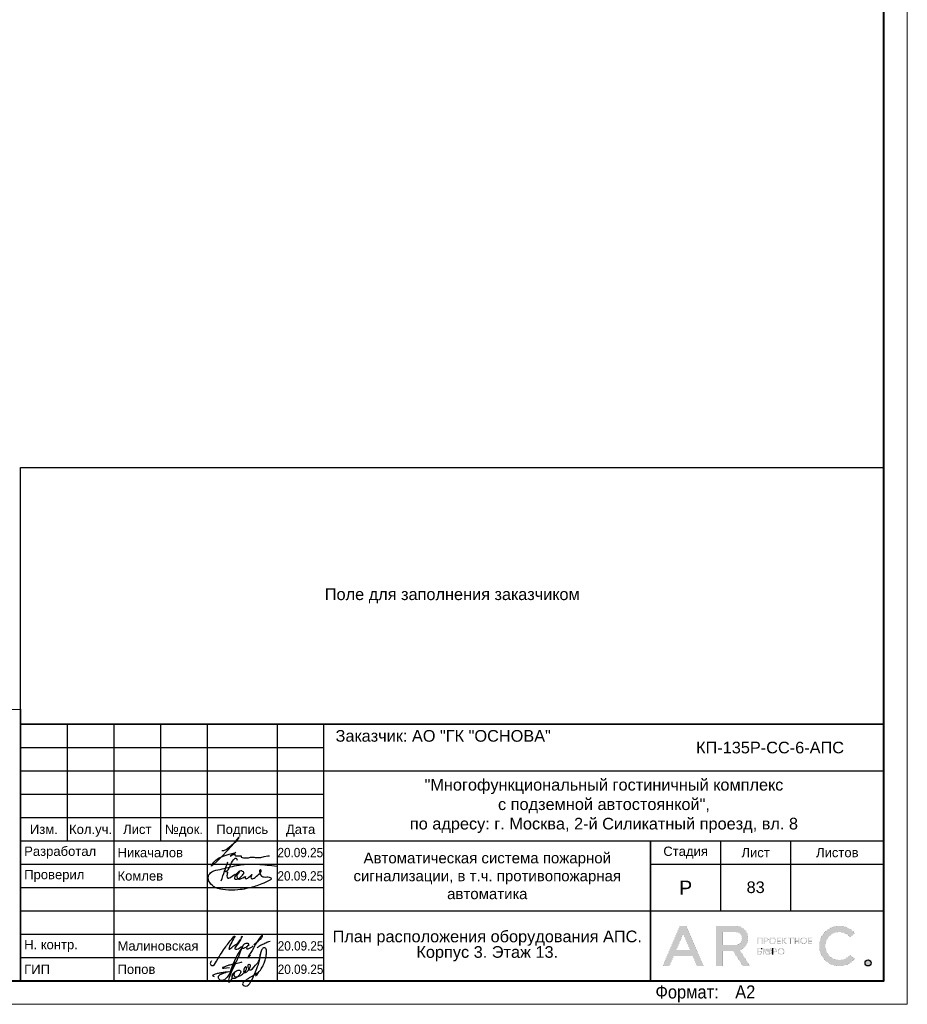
# Model space of a CAD drawing. Header units: millimetres. Extents: x -195178 to 1761886, y 140622 to 301105.
# Tile 70 of 131: x 676987 to 696005, y 182305 to 203401. Entities that reach past the tile are written whole.
import ezdxf
from ezdxf.enums import TextEntityAlignment as Align

# ---------------------------------------------------------------- set-up
doc = ezdxf.new("R2010")
doc.units = ezdxf.units.MM
doc.layers.get('Defpoints').update_dxf_attribs({"color": 252})
for name, color, linetype, lineweight in [('DB CP Оформление', 7, 'Continuous', 25), ('Охрана входов', 252, 'Continuous', 30), ('Рамка', 7, 'Continuous', 18)]:
    doc.layers.add(name, color=color, linetype=linetype, lineweight=lineweight)
doc.layers.add('DB CP Подписи', color=7, linetype='Continuous', lineweight=25, true_color=0x0a45f5)
doc.layers.add('Автоматика', color=1, linetype='Continuous')
doc.layers.add('формат', color=250, linetype='Continuous')
doc.styles.add('Arial', font='arial.ttf', dxfattribs={"width": 0.9, "height": 699.9999999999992})
doc.styles.add('CP.Text', font='arial.ttf')
doc.styles.add('CP.Text дата', font='arial.ttf', dxfattribs={"width": 0.9})

# ---------------------------------------------------------------- blocks, each defined once
blk = doc.blocks.new('*U29')
at = {"color": 0, "lineweight": 0}
blk.add_lwpolyline([(-594, 4.393872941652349e-15), (6.661338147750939e-14, 6.661338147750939e-14), (3.331937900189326e-14, 420.0000000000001), (-594.0000000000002, 420.0000000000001)], close=True, dxfattribs=at)
at = {"lineweight": 40}
blk.add_lwpolyline([(-574, 5.000000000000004), (-4.999999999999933, 5.000000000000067), (-4.999999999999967, 415.0000000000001), (-574.0000000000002, 415.0000000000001)], close=True, dxfattribs=at)
at = {"style": 'Arial', "width": 0.9}
blk.add_text('Формат:', height=2.8, dxfattribs=at).set_placement((-53.97311837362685, 1.250000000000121))
at = {"style": 'Arial', "width": 0.9, "flags": 8}
blk.add_attdef('FORMAT', (-36.87188609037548, 1.257088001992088), '', height=2.8, dxfattribs=at)
blk = doc.blocks.new('Попов')
at = {"layer": 'DB CP Подписи', "color": 160, "true_color": 0x0a45f5}
for points in [[(7.394956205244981, 7.032094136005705), (4.284556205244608, 0.8400941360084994), (3.982156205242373, 0.4944941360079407), (3.665356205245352, 0.2583778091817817), (3.190156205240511, 0.09837780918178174), (2.801356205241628, 0.2064941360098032), (2.509696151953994, 0.451294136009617), (2.383756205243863, 0.7680941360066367), (2.429696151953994, 0.9984941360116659), (2.62855620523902, 1.243294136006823), (3.319756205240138, 1.603294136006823), (3.895756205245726, 1.848094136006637), (4.370956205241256, 1.992094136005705), (4.918156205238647, 1.992094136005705)], [(7.394956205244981, 7.032094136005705), (6.962956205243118, 6.427294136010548), (4.918156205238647, 1.992094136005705)], [(8.094156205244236, 0.03369413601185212), (8.828556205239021, 0.5520941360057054), (9.980556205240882, 1.272094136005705), (10.85895620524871, 1.761694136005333), (10.41255620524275, 1.084894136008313), (11.57895620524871, 2.611294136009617), (12.16935620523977, 3.84969413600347), (12.471756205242, 4.713694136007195), (12.629696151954, 5.419294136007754), (12.689696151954, 6.2400941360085), (12.54375620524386, 6.945694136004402), (12.34215620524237, 7.075294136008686), (12.03975620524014, 7.075294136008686), (11.64969615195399, 6.6000941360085), (11.379696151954, 5.779294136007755), (11.21895620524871, 4.728094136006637), (10.72935620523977, 3.014494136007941), (9.418956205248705, 0.0336941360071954)], [(5.979696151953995, 4.069175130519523), (4.859696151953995, -0.1216221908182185), (5.311356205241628, 0.624094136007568), (5.311356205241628, 0.8688941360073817), (5.624396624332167, 1.697142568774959), (6.247356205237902, 2.150494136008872), (6.650556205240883, 2.323294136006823), (6.909756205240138, 2.323294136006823), (7.125756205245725, 2.150494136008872), (7.125756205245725, 1.747294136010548), (6.82335620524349, 1.243294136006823), (6.333756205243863, 0.7968941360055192), (5.714556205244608, 0.5088941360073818), (5.412156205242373, 0.5952941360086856), (5.49855620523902, 1.286494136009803), (5.817585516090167, 1.879286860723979), (5.714556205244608, 1.286494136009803), (5.829756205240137, 0.9552941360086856), (6.146556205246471, 0.8832941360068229), (6.794556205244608, 1.012894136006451), (7.528956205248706, 1.459294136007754), (8.119356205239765, 2.064094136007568), (8.407356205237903, 2.510494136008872), (8.407356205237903, 2.899294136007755), (8.320956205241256, 3.028894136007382), (8.090556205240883, 2.956894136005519), (7.816956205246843, 2.366494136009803), (7.816956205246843, 1.963294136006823), (7.989756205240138, 1.776094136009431), (8.364156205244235, 1.891294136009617), (8.82495620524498, 2.323294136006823), (9.055356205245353, 2.697694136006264), (9.271356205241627, 3.302494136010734), (9.012156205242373, 3.561694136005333), (8.882556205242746, 3.561694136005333), (8.709696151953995, 3.3600941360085), (8.709696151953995, 2.978377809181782), (9.039696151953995, 2.408377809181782), (10.349696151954, 3.378377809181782), (11.11969615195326, 4.410259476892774), (11.27818451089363, 5.133235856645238), (11.35539592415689, 5.654323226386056), (11.38831620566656, 5.819447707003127), (11.35539592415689, 5.654323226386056)], [(3.521356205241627, 2.971294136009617), (3.294445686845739, 2.859738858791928), (4.789696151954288, 2.859738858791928)], [(3.521356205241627, 2.971294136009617), (4.126156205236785, 3.244894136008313), (4.932556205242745, 3.475294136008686), (6.444556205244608, 3.835294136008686), (7.495756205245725, 4.080094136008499)], [(1.534156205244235, 0.8688941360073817), (1.303756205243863, 1.041694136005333), (1.217356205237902, 1.214494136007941), (1.447756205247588, 1.416094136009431), (2.038156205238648, 1.603294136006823), (2.815756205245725, 1.761694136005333), (3.506956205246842, 1.876894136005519), (4.357209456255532, 1.989153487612), (4.918156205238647, 1.992094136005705)]]:
    blk.add_spline(points, degree=3, dxfattribs=at)
at = {"layer": 'DB CP Подписи'}
blk.add_spline([(8.094156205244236, 0.03369413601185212), (7.791756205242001, -0.2544480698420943), (7.618956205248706, -0.4847058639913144), (7.618956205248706, -0.8015058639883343), (7.950156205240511, -1.060705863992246), (8.569356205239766, -1.060705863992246), (8.943756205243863, -0.7583058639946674), (9.116556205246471, -0.4991058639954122), (9.418956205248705, 0.0336941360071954)], degree=3, dxfattribs=at)
blk = doc.blocks.new('A$Cf51998ab')
at = {"layer": 'DB CP Подписи'}
for points in [[(2.024743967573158, 7.175397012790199), (0.02474396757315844, 3.175397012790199), (2.524743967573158, 0.1753970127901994), (9.524743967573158, 6.675397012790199), (17.02474396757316, 19.1753970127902), (23.52474396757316, 28.6753970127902), (29.02474396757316, 35.6753970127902), (35.52474396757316, 43.6753970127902), (36.52474396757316, 44.6753970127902), (30.02474396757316, 30.6753970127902), (28.52474396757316, 26.1753970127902), (28.52474396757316, 25.1753970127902), (31.52474396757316, 26.6753970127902), (36.02474396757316, 30.1753970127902), (43.52474396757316, 36.1753970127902), (45.52474396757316, 39.1753970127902), (47.52474396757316, 42.6753970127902), (47.52474396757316, 43.1753970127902), (48.02474396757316, 44.1753970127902), (40.52474396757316, 31.1753970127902), (37.52474396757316, 25.6753970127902), (40.52474396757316, 25.1753970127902), (47.02474396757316, 28.6753970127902), (47.52474396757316, 29.1753970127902)], [(66.52474396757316, 31.6753970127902), (75.02474396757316, 39.1753970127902), (79.02474396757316, 43.6753970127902), (79.52474396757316, 46.6753970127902), (75.02474396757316, 41.6753970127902), (69.02474396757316, 32.6753970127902), (61.02474396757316, 18.6753970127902), (57.02474396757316, 11.6753970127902), (61.52474396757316, 15.6753970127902)], [(57.52474396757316, 34.1753970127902), (54.52474396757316, 34.1753970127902), (50.02474396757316, 31.1753970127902), (49.52474396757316, 26.1753970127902), (54.02474396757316, 27.6753970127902), (56.02474396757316, 29.1753970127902), (58.02474396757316, 33.1753970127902), (57.52474396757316, 34.1753970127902)], [(59.02474396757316, 30.6753970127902), (55.49455854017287, 28.71229258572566), (55.52474396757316, 25.6753970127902), (57.52474396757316, 25.6753970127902), (62.02474396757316, 27.6753970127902), (65.02474396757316, 29.6753970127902), (65.52474396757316, 30.1753970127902)], [(71.80259313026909, 27.23596012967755), (75.18207571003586, 30.02247973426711), (81.43411698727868, 33.40007838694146), (87.77064376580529, 36.27103771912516), (91.06563812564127, 37.45319772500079)]]:
    blk.add_spline(points, degree=3, dxfattribs=at)
blk = doc.blocks.new('Лого')
at = {"layer": 'DB CP Оформление'}
h = blk.add_hatch(color=0, dxfattribs=at)
edge = h.paths.add_edge_path()
edge.add_line((-3.149615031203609, 491.8564630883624), (-2.145539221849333, 491.0307320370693))
edge.add_arc((-5.466713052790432, 493.7619962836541), 4.300000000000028, 39.43316774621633, 320.5668322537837, ccw=False)
edge.add_line((-2.145539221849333, 496.4932605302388), (-3.149615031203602, 495.6675294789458))
edge.add_arc((-5.466713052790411, 493.7619962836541), 3.000000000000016, 39.43316774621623, 320.5668322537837)
edge = h.paths.add_edge_path()
edge.add_arc((0.7039796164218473, 490.1453402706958), 0.65, 0, 360)
h.paths.add_polyline_path([(-38.91856638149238, 496.3972109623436), (-37.43639440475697, 492.9290438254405), (-40.40073835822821, 492.9290438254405)], flags=16)
edge = h.paths.add_edge_path(flags=16)
edge.add_line((-30.56831019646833, 493.9825875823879), (-27.63778042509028, 493.9825875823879))
edge.add_arc((-27.63778042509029, 495.2825875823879), 1.299999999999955, 270.0000000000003, 360.0000000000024)
edge.add_line((-26.33778042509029, 495.2825875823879), (-26.33778042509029, 495.4512324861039))
edge.add_arc((-27.63778042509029, 495.4512324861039), 1.300000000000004, 359.9999999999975, 449.9999999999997)
edge.add_line((-27.63778042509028, 496.7512324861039), (-30.56831019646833, 496.7512324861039))
edge.add_line((-30.56831019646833, 496.7512324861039), (-30.56831019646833, 493.9825875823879))
h.paths.add_polyline_path([(-35.9689509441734, 489.4953402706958), (-36.88082038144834, 491.6290438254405), (-40.956312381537, 491.6290438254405), (-41.8681818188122, 489.4953402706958), (-43.28192242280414, 489.4953402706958), (-39.6254366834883, 498.0512324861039), (-38.21169607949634, 498.0512324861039), (-34.55521034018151, 489.4953402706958)])
edge = h.paths.add_edge_path()
edge.add_line((-30.56831019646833, 489.4953402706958), (-31.86831019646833, 489.4953402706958))
edge.add_line((-31.86831019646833, 489.4953402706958), (-31.86831019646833, 498.0512324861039))
edge.add_line((-31.86831019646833, 498.0512324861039), (-27.63778042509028, 498.0512324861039))
edge.add_arc((-27.63778042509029, 495.4512324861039), 2.600000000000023, 0, 89.99999999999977, ccw=False)
edge.add_line((-25.03778042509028, 495.4512324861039), (-25.03778042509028, 495.2825875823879))
edge.add_arc((-27.63778042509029, 495.2825875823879), 2.600000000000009, -70.23716168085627, 0, ccw=False)
edge.add_line((-26.75864866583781, 492.8357268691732), (-24.6131234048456, 489.4953402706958))
edge.add_line((-24.6131234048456, 489.4953402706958), (-26.15818166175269, 489.4953402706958))
edge.add_line((-26.15818166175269, 489.4953402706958), (-28.20534579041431, 492.6825875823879))
edge.add_line((-28.20534579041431, 492.6825875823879), (-30.56831019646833, 492.6825875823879))
edge.add_line((-30.56831019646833, 492.6825875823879), (-30.56831019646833, 489.4953402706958))
edge = h.paths.add_edge_path(flags=16)
edge.add_line((-21.27053753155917, 492.6928723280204), (-21.27053753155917, 492.5228723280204))
edge.add_arc((-20.82053753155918, 492.5228723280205), 0.4499999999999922, 180.0000000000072, 270.0000000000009)
edge.add_line((-20.82053753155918, 492.0728723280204), (-20.69150461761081, 492.0728723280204))
edge.add_arc((-20.6915046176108, 492.5228723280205), 0.4500000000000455, 269.9999999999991, 359.9999999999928)
edge.add_line((-20.24150461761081, 492.5228723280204), (-20.24150461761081, 492.6928723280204))
edge.add_arc((-20.69150461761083, 492.6928723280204), 0.4500000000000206, 0, 89.99999999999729)
edge.add_line((-20.69150461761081, 493.1428723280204), (-20.82053753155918, 493.1428723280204))
edge.add_arc((-20.82053753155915, 492.6928723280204), 0.4500000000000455, 90.00000000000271, 180)
edge = h.paths.add_edge_path(flags=17)
edge.add_line((-21.62964566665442, 491.9228723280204), (-21.62964566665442, 492.5328723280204))
edge.add_line((-21.62964566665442, 492.5328723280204), (-21.45053753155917, 492.5328723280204))
edge.add_line((-21.45053753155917, 492.5328723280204), (-21.45053753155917, 492.5228723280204))
edge.add_arc((-20.85053753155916, 492.5228723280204), 0.6000000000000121, 180, 269.999999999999)
edge.add_line((-20.85053753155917, 491.9228723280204), (-20.66150461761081, 491.9228723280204))
edge.add_arc((-20.66150461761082, 492.5228723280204), 0.6000000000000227, 270.000000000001, 360)
edge.add_line((-20.06150461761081, 492.5228723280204), (-20.06150461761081, 492.6928723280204))
edge.add_arc((-20.66150461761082, 492.6928723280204), 0.6000000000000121, 0, 89.99999999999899)
edge.add_line((-20.66150461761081, 493.2928723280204), (-20.85053753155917, 493.2928723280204))
edge.add_arc((-20.85053753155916, 492.6928723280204), 0.6000000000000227, 90.00000000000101, 180)
edge.add_line((-21.45053753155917, 492.6928723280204), (-21.45053753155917, 492.6828723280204))
edge.add_line((-21.45053753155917, 492.6828723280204), (-21.62964566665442, 492.6828723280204))
edge.add_line((-21.62964566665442, 492.6828723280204), (-21.62964566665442, 493.2928723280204))
edge.add_line((-21.62964566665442, 493.2928723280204), (-21.80964566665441, 493.2928723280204))
edge.add_line((-21.80964566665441, 493.2928723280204), (-21.80964566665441, 491.9228723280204))
edge.add_line((-21.80964566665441, 491.9228723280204), (-21.62964566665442, 491.9228723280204))
edge = h.paths.add_edge_path(flags=16)
edge.add_line((-18.44160413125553, 492.6928723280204), (-18.44160413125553, 492.5228723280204))
edge.add_arc((-17.99160413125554, 492.5228723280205), 0.4499999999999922, 180.0000000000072, 270.0000000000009)
edge.add_line((-17.99160413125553, 492.0728723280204), (-17.86257121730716, 492.0728723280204))
edge.add_arc((-17.86257121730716, 492.5228723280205), 0.4500000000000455, 269.9999999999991, 359.9999999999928)
edge.add_line((-17.41257121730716, 492.5228723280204), (-17.41257121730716, 492.6928723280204))
edge.add_arc((-17.86257121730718, 492.6928723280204), 0.4500000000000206, 0, 89.99999999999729)
edge.add_line((-17.86257121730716, 493.1428723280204), (-17.99160413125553, 493.1428723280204))
edge.add_arc((-17.99160413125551, 492.6928723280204), 0.4500000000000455, 90.00000000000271, 180)
edge = h.paths.add_edge_path()
edge.add_line((-18.62160413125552, 492.6928723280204), (-18.62160413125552, 492.5228723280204))
edge.add_arc((-18.02160413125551, 492.5228723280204), 0.6000000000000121, 180, 269.999999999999)
edge.add_line((-18.02160413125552, 491.9228723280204), (-17.83257121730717, 491.9228723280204))
edge.add_arc((-17.83257121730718, 492.5228723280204), 0.6000000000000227, 270.000000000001, 360)
edge.add_line((-17.23257121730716, 492.5228723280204), (-17.23257121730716, 492.6928723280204))
edge.add_arc((-17.83257121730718, 492.6928723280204), 0.6000000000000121, 0, 89.99999999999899)
edge.add_line((-17.83257121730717, 493.2928723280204), (-18.02160413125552, 493.2928723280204))
edge.add_arc((-18.02160413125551, 492.6928723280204), 0.6000000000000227, 90.00000000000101, 180)
edge = h.paths.add_edge_path(flags=16)
edge.add_line((-13.61226025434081, 494.9777851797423), (-13.61226025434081, 494.8077851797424))
edge.add_arc((-13.16226025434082, 494.8077851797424), 0.4499999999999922, 180.0000000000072, 270.0000000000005)
edge.add_line((-13.16226025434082, 494.3577851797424), (-13.03322734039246, 494.3577851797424))
edge.add_arc((-13.03322734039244, 494.8077851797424), 0.4500000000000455, 269.9999999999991, 359.9999999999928)
edge.add_line((-12.58322734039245, 494.8077851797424), (-12.58322734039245, 494.9777851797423))
edge.add_arc((-13.03322734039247, 494.9777851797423), 0.4500000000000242, 0, 89.99999999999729)
edge.add_line((-13.03322734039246, 495.4277851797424), (-13.16226025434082, 495.4277851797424))
edge.add_arc((-13.16226025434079, 494.9777851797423), 0.4500000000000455, 90.00000000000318, 180)
edge = h.paths.add_edge_path()
edge.add_line((-13.79226025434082, 494.9777851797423), (-13.79226025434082, 494.8077851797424))
edge.add_arc((-13.19226025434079, 494.8077851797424), 0.6000000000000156, 180, 269.9999999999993)
edge.add_line((-13.19226025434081, 494.2077851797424), (-13.00322734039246, 494.2077851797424))
edge.add_arc((-13.00322734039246, 494.8077851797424), 0.6000000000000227, 270.000000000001, 360)
edge.add_line((-12.40322734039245, 494.8077851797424), (-12.40322734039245, 494.9777851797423))
edge.add_arc((-13.00322734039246, 494.9777851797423), 0.6000000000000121, 0, 89.99999999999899)
edge.add_line((-13.00322734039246, 495.5777851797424), (-13.19226025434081, 495.5777851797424))
edge.add_arc((-13.19226025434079, 494.9777851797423), 0.6000000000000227, 90.00000000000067, 180)
edge = h.paths.add_edge_path(flags=16)
edge.add_line((-20.28705089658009, 494.9777851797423), (-20.28705089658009, 494.8077851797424))
edge.add_arc((-19.8370508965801, 494.8077851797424), 0.4499999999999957, 180.0000000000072, 270.0000000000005)
edge.add_line((-19.83705089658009, 494.3577851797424), (-19.70801798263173, 494.3577851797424))
edge.add_arc((-19.70801798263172, 494.8077851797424), 0.4500000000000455, 269.9999999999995, 359.9999999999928)
edge.add_line((-19.25801798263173, 494.8077851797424), (-19.25801798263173, 494.9777851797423))
edge.add_arc((-19.70801798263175, 494.9777851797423), 0.4500000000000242, 0, 89.99999999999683)
edge.add_line((-19.70801798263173, 495.4277851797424), (-19.83705089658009, 495.4277851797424))
edge.add_arc((-19.83705089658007, 494.9777851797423), 0.4500000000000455, 90.00000000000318, 180)
edge = h.paths.add_edge_path()
edge.add_line((-20.46705089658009, 494.9777851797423), (-20.46705089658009, 494.8077851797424))
edge.add_arc((-19.86705089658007, 494.8077851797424), 0.6000000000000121, 180, 269.999999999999)
edge.add_line((-19.86705089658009, 494.2077851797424), (-19.67801798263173, 494.2077851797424))
edge.add_arc((-19.67801798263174, 494.8077851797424), 0.6000000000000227, 270.000000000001, 360)
edge.add_line((-19.07801798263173, 494.8077851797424), (-19.07801798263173, 494.9777851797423))
edge.add_arc((-19.67801798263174, 494.9777851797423), 0.6000000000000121, 0, 89.99999999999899)
edge.add_line((-19.67801798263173, 495.5777851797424), (-19.86705089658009, 495.5777851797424))
edge.add_arc((-19.86705089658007, 494.9777851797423), 0.6000000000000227, 90.00000000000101, 180)
edge = h.paths.add_edge_path(flags=16)
edge.add_arc((-19.22667760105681, 492.7878723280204), 0.1800000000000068, 270.0000000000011, 360)
edge.add_line((-19.04667760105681, 492.7878723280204), (-19.0466776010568, 492.9328723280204))
edge.add_arc((-19.22667760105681, 492.9328723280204), 0.1800000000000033, 0, 89.99999999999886)
edge.add_line((-19.2266776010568, 493.1128723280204), (-19.63443714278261, 493.1128723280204))
edge.add_line((-19.63443714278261, 493.1128723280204), (-19.6344371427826, 492.6078723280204))
edge.add_line((-19.6344371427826, 492.6078723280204), (-19.22667760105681, 492.6078723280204))
edge = h.paths.add_edge_path()
edge.add_line((-19.63443714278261, 491.9228723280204), (-19.81443714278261, 491.9228723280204))
edge.add_line((-19.81443714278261, 491.9228723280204), (-19.81443714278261, 493.2928723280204))
edge.add_line((-19.81443714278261, 493.2928723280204), (-19.2266776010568, 493.2928723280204))
edge.add_arc((-19.2266776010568, 492.9328723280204), 0.3600000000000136, 0, 89.99999999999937, ccw=False)
edge.add_line((-18.8666776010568, 492.9328723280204), (-18.86667760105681, 492.7878723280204))
edge.add_arc((-19.22667760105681, 492.7878723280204), 0.3600000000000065, -89.99999999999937, 0, ccw=False)
edge.add_line((-19.22667760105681, 492.4278723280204), (-19.63443714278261, 492.4278723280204))
edge.add_line((-19.63443714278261, 492.4278723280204), (-19.63443714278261, 491.9228723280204))
edge = h.paths.add_edge_path(flags=16)
edge.add_line((-22.41432519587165, 492.0728723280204), (-22.81592550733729, 492.0728723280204))
edge.add_line((-22.81592550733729, 492.0728723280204), (-22.81592550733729, 492.5700955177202))
edge.add_line((-22.81592550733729, 492.5700955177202), (-22.41432519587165, 492.5700955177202))
edge.add_arc((-22.41432519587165, 492.3900955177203), 0.17999999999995, -1.807620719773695e-11, 89.99999999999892, ccw=False)
edge.add_line((-22.23432519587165, 492.3900955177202), (-22.23432519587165, 492.2528723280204))
edge.add_arc((-22.41432519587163, 492.2528723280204), 0.1799999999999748, -90.00000000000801, 0, ccw=False)
h.paths.add_polyline_path([(-16.95626591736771, 495.5777851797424), (-17.51223811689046, 494.9677851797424), (-17.55459530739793, 494.9677851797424), (-17.55459530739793, 495.5777851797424), (-17.73459530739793, 495.5777851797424), (-17.73459530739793, 494.2077851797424), (-17.55459530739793, 494.2077851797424), (-17.55459530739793, 494.8177851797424), (-17.47826675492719, 494.8177851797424), (-16.92229455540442, 494.2077851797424), (-16.67874821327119, 494.2077851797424), (-17.32006333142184, 494.9114214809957), (-16.71271957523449, 495.5777851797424)])
edge = h.paths.add_edge_path()
edge.add_line((-22.10894538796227, 493.1128723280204), (-22.8159255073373, 493.1128723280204))
edge.add_line((-22.8159255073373, 493.1128723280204), (-22.81592550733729, 492.7200955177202))
edge.add_line((-22.81592550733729, 492.7200955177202), (-22.41432519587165, 492.7200955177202))
edge.add_arc((-22.41432519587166, 492.3600955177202), 0.3600000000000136, 0, 89.99999999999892, ccw=False)
edge.add_line((-22.05432519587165, 492.3600955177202), (-22.05432519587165, 492.2828723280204))
edge.add_arc((-22.41432519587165, 492.2828723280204), 0.3600000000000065, -89.99999999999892, 0, ccw=False)
edge.add_line((-22.41432519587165, 491.9228723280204), (-23.01592550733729, 491.9228723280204))
edge.add_line((-23.01592550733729, 491.9228723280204), (-23.01592550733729, 493.2928723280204))
edge.add_line((-23.01592550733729, 493.2928723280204), (-22.10894538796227, 493.2928723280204))
edge.add_line((-22.10894538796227, 493.2928723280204), (-22.10894538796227, 493.1128723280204))
h.paths.add_polyline_path([(-15.99401623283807, 495.3977851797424), (-16.45775531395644, 495.3977851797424), (-16.45775531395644, 495.5777851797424), (-15.35027715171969, 495.5777851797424), (-15.35027715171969, 495.3977851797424), (-15.81401623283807, 495.3977851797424), (-15.81401623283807, 494.2077851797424), (-15.99401623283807, 494.2077851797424)])
h.paths.add_polyline_path([(-14.219327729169, 494.9827851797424), (-14.219327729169, 495.5777851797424), (-14.039327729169, 495.5777851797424), (-14.039327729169, 494.2077851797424), (-14.219327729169, 494.2077851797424), (-14.219327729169, 494.8027851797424), (-14.92320967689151, 494.8027851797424), (-14.92320967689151, 494.2077851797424), (-15.10320967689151, 494.2077851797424), (-15.10320967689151, 495.5777851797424), (-14.92320967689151, 495.5777851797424), (-14.92320967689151, 494.9827851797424)])
h.paths.add_polyline_path([(-11.97615986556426, 494.8027851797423), (-11.97615986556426, 494.3877851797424), (-11.30687213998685, 494.3877851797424), (-11.30687213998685, 494.2077851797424), (-12.15615986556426, 494.2077851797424), (-12.15615986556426, 495.5777851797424), (-11.30687213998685, 495.5777851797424), (-11.30687213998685, 495.3977851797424), (-11.97615986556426, 495.3977851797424), (-11.97615986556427, 494.9827851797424), (-11.34484040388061, 494.9827851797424), (-11.34484040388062, 494.8027851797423)])
edge = h.paths.add_edge_path(flags=16)
edge.add_arc((-21.07411837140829, 495.0727851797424), 0.1800000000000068, 270.0000000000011, 360)
edge.add_line((-20.89411837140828, 495.0727851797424), (-20.89411837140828, 495.2177851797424))
edge.add_arc((-21.07411837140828, 495.2177851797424), 0.1800000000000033, 0, 89.99999999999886)
edge.add_line((-21.07411837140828, 495.3977851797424), (-21.48187791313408, 495.3977851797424))
edge.add_line((-21.48187791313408, 495.3977851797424), (-21.48187791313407, 494.8927851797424))
edge.add_line((-21.48187791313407, 494.8927851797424), (-21.07411837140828, 494.8927851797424))
h.paths.add_polyline_path([(-22.81592550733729, 494.2077851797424), (-23.01592550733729, 494.2077851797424), (-23.01592550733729, 495.5777851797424), (-21.90894538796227, 495.5777851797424), (-21.90894538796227, 494.2077851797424), (-22.10894538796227, 494.2077851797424), (-22.10894538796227, 495.3977851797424), (-22.81592550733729, 495.3977851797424)])
h.paths.add_polyline_path([(-18.65095050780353, 494.8027851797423), (-18.65095050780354, 494.3877851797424), (-17.98166278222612, 494.3877851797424), (-17.98166278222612, 494.2077851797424), (-18.83095050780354, 494.2077851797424), (-18.83095050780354, 495.5777851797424), (-17.98166278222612, 495.5777851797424), (-17.98166278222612, 495.3977851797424), (-18.65095050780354, 495.3977851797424), (-18.65095050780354, 494.9827851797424), (-18.01963104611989, 494.9827851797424), (-18.01963104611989, 494.8027851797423)])
edge = h.paths.add_edge_path()
edge.add_line((-21.48187791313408, 494.2077851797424), (-21.66187791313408, 494.2077851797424))
edge.add_line((-21.66187791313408, 494.2077851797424), (-21.66187791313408, 495.5777851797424))
edge.add_line((-21.66187791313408, 495.5777851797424), (-21.07411837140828, 495.5777851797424))
edge.add_arc((-21.07411837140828, 495.2177851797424), 0.3600000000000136, 0, 89.99999999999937, ccw=False)
edge.add_line((-20.71411837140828, 495.2177851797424), (-20.71411837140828, 495.0727851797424))
edge.add_arc((-21.07411837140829, 495.0727851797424), 0.3600000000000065, -89.99999999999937, 0, ccw=False)
edge.add_line((-21.07411837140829, 494.7127851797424), (-21.48187791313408, 494.7127851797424))
edge.add_line((-21.48187791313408, 494.7127851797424), (-21.48187791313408, 494.2077851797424))
edge = h.paths.add_edge_path()
edge.add_line((-19.81443714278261, 493.2928723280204), (-19.81443714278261, 491.9228723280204))
edge.add_line((-22.10894538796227, 493.2928723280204), (-22.10894538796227, 493.1128723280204))
at = {"layer": 'DB CP Оформление', "color": 0}
for p, q in [((-22.10894538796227, 493.2928723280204), (-22.10894538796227, 493.1128723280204)), ((-19.81443714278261, 493.2928723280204), (-19.81443714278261, 491.9228723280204))]:
    blk.add_line(p, q, dxfattribs=at)
at = {"layer": 'DB CP Оформление', "color": 0, "const_width": 0.01}
for points in [[(-35.9689509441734, 489.4953402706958), (-36.88082038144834, 491.6290438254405), (-40.956312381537, 491.6290438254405), (-41.8681818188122, 489.4953402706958), (-43.28192242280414, 489.4953402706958), (-39.6254366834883, 498.0512324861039), (-38.21169607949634, 498.0512324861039), (-34.55521034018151, 489.4953402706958)], [(-38.91856638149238, 496.3972109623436), (-37.43639440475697, 492.9290438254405), (-40.40073835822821, 492.9290438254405)], [(-22.81592550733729, 494.2077851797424), (-23.01592550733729, 494.2077851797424), (-23.01592550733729, 495.5777851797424), (-21.90894538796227, 495.5777851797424), (-21.90894538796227, 494.2077851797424), (-22.10894538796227, 494.2077851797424), (-22.10894538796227, 495.3977851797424), (-22.81592550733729, 495.3977851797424)], [(-18.65095050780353, 494.8027851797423), (-18.65095050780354, 494.3877851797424), (-17.98166278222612, 494.3877851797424), (-17.98166278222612, 494.2077851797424), (-18.83095050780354, 494.2077851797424), (-18.83095050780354, 495.5777851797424), (-17.98166278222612, 495.5777851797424), (-17.98166278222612, 495.3977851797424), (-18.65095050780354, 495.3977851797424), (-18.65095050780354, 494.9827851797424), (-18.01963104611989, 494.9827851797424), (-18.01963104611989, 494.8027851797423)], [(-16.95626591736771, 495.5777851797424), (-17.51223811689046, 494.9677851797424), (-17.55459530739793, 494.9677851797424), (-17.55459530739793, 495.5777851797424), (-17.73459530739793, 495.5777851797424), (-17.73459530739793, 494.2077851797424), (-17.55459530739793, 494.2077851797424), (-17.55459530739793, 494.8177851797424), (-17.47826675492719, 494.8177851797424), (-16.92229455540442, 494.2077851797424), (-16.67874821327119, 494.2077851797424), (-17.32006333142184, 494.9114214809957), (-16.71271957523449, 495.5777851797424)], [(-15.99401623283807, 495.3977851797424), (-16.45775531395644, 495.3977851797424), (-16.45775531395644, 495.5777851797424), (-15.35027715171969, 495.5777851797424), (-15.35027715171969, 495.3977851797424), (-15.81401623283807, 495.3977851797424), (-15.81401623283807, 494.2077851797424), (-15.99401623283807, 494.2077851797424)], [(-14.219327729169, 494.9827851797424), (-14.219327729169, 495.5777851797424), (-14.039327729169, 495.5777851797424), (-14.039327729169, 494.2077851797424), (-14.219327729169, 494.2077851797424), (-14.219327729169, 494.8027851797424), (-14.92320967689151, 494.8027851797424), (-14.92320967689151, 494.2077851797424), (-15.10320967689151, 494.2077851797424), (-15.10320967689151, 495.5777851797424), (-14.92320967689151, 495.5777851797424), (-14.92320967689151, 494.9827851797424)], [(-11.97615986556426, 494.8027851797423), (-11.97615986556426, 494.3877851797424), (-11.30687213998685, 494.3877851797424), (-11.30687213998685, 494.2077851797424), (-12.15615986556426, 494.2077851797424), (-12.15615986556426, 495.5777851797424), (-11.30687213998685, 495.5777851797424), (-11.30687213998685, 495.3977851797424), (-11.97615986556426, 495.3977851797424), (-11.97615986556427, 494.9827851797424), (-11.34484040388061, 494.9827851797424), (-11.34484040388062, 494.8027851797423)]]:
    blk.add_lwpolyline(points, close=True, dxfattribs=at)
for points in [[(-30.56831019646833, 489.4953402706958), (-31.86831019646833, 489.4953402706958), (-31.86831019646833, 498.0512324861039), (-27.63778042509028, 498.0512324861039, -0.414213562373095), (-25.03778042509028, 495.4512324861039), (-25.03778042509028, 495.2825875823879, -0.316436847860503), (-26.75864866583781, 492.8357268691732), (-24.6131234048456, 489.4953402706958), (-26.15818166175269, 489.4953402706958), (-28.20534579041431, 492.6825875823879), (-30.56831019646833, 492.6825875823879)], [(-3.149615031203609, 491.8564630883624), (-2.145539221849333, 491.0307320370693, -2.790346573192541), (-2.145539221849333, 496.4932605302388), (-3.149615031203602, 495.6675294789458, 2.790346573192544)], [(-30.56831019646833, 493.9825875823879), (-27.63778042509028, 493.9825875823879, 0.414213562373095), (-26.33778042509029, 495.2825875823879), (-26.33778042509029, 495.4512324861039, 0.414213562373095), (-27.63778042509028, 496.7512324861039), (-30.56831019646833, 496.7512324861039)], [(-21.48187791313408, 494.2077851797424), (-21.66187791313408, 494.2077851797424), (-21.66187791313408, 495.5777851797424), (-21.07411837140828, 495.5777851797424, -0.4142135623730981), (-20.71411837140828, 495.2177851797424), (-20.71411837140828, 495.0727851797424, -0.4142135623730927), (-21.07411837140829, 494.7127851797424), (-21.48187791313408, 494.7127851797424)], [(-21.07411837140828, 494.8927851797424, 0.4142135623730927), (-20.89411837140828, 495.0727851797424), (-20.89411837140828, 495.2177851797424, 0.4142135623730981), (-21.07411837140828, 495.3977851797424), (-21.48187791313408, 495.3977851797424), (-21.48187791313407, 494.8927851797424)], [(-20.46705089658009, 494.9777851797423), (-20.46705089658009, 494.8077851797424, 0.414213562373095), (-19.86705089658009, 494.2077851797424), (-19.67801798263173, 494.2077851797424, 0.414213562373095), (-19.07801798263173, 494.8077851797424), (-19.07801798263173, 494.9777851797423, 0.414213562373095), (-19.67801798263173, 495.5777851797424), (-19.86705089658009, 495.5777851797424, 0.414213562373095)], [(-20.28705089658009, 494.9777851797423), (-20.28705089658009, 494.8077851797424, 0.414213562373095), (-19.83705089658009, 494.3577851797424), (-19.70801798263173, 494.3577851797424, 0.414213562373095), (-19.25801798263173, 494.8077851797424), (-19.25801798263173, 494.9777851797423, 0.414213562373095), (-19.70801798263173, 495.4277851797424), (-19.83705089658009, 495.4277851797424, 0.414213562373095)], [(-13.79226025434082, 494.9777851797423), (-13.79226025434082, 494.8077851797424, 0.414213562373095), (-13.19226025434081, 494.2077851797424), (-13.00322734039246, 494.2077851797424, 0.414213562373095), (-12.40322734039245, 494.8077851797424), (-12.40322734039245, 494.9777851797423, 0.414213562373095), (-13.00322734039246, 495.5777851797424), (-13.19226025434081, 495.5777851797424, 0.414213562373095)], [(-13.61226025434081, 494.9777851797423), (-13.61226025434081, 494.8077851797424, 0.414213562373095), (-13.16226025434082, 494.3577851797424), (-13.03322734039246, 494.3577851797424, 0.414213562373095), (-12.58322734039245, 494.8077851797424), (-12.58322734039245, 494.9777851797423, 0.414213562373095), (-13.03322734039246, 495.4277851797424), (-13.16226025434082, 495.4277851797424, 0.414213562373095)], [(-22.10894538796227, 493.1128723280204), (-22.8159255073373, 493.1128723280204), (-22.81592550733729, 492.7200955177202), (-22.41432519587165, 492.7200955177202, -0.4142135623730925), (-22.05432519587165, 492.3600955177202), (-22.05432519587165, 492.2828723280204, -0.4142135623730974), (-22.41432519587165, 491.9228723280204), (-23.01592550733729, 491.9228723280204), (-23.01592550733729, 493.2928723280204), (-22.10894538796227, 493.2928723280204)], [(-22.41432519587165, 492.0728723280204), (-22.81592550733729, 492.0728723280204), (-22.81592550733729, 492.5700955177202), (-22.41432519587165, 492.5700955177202, -0.4142135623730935), (-22.23432519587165, 492.3900955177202), (-22.23432519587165, 492.2528723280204, -0.4142135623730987)], [(-21.62964566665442, 491.9228723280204), (-21.62964566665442, 492.5328723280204), (-21.45053753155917, 492.5328723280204), (-21.45053753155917, 492.5228723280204, 0.414213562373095), (-20.85053753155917, 491.9228723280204), (-20.66150461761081, 491.9228723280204, 0.414213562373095), (-20.06150461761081, 492.5228723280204), (-20.06150461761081, 492.6928723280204, 0.414213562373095), (-20.66150461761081, 493.2928723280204), (-20.85053753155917, 493.2928723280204, 0.414213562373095), (-21.45053753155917, 492.6928723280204), (-21.45053753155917, 492.6828723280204), (-21.62964566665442, 492.6828723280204), (-21.62964566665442, 493.2928723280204), (-21.80964566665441, 493.2928723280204), (-21.80964566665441, 491.9228723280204)], [(-21.27053753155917, 492.6928723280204), (-21.27053753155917, 492.5228723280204, 0.414213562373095), (-20.82053753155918, 492.0728723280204), (-20.69150461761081, 492.0728723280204, 0.414213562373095), (-20.24150461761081, 492.5228723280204), (-20.24150461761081, 492.6928723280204, 0.414213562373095), (-20.69150461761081, 493.1428723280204), (-20.82053753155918, 493.1428723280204, 0.414213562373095)], [(-19.63443714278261, 491.9228723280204), (-19.81443714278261, 491.9228723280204), (-19.81443714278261, 493.2928723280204), (-19.2266776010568, 493.2928723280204, -0.4142135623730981), (-18.8666776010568, 492.9328723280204), (-18.86667760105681, 492.7878723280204, -0.4142135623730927), (-19.22667760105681, 492.4278723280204), (-19.63443714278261, 492.4278723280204)], [(-19.22667760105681, 492.6078723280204, 0.4142135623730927), (-19.04667760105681, 492.7878723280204), (-19.0466776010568, 492.9328723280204, 0.4142135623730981), (-19.2266776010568, 493.1128723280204), (-19.63443714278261, 493.1128723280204), (-19.6344371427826, 492.6078723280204)], [(-18.62160413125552, 492.6928723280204), (-18.62160413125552, 492.5228723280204, 0.414213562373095), (-18.02160413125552, 491.9228723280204), (-17.83257121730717, 491.9228723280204, 0.414213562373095), (-17.23257121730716, 492.5228723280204), (-17.23257121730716, 492.6928723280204, 0.414213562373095), (-17.83257121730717, 493.2928723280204), (-18.02160413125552, 493.2928723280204, 0.414213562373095)], [(-18.44160413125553, 492.6928723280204), (-18.44160413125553, 492.5228723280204, 0.414213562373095), (-17.99160413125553, 492.0728723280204), (-17.86257121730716, 492.0728723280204, 0.414213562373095), (-17.41257121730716, 492.5228723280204), (-17.41257121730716, 492.6928723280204, 0.414213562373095), (-17.86257121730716, 493.1428723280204), (-17.99160413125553, 493.1428723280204, 0.414213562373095)]]:
    blk.add_lwpolyline(points, format="xyb", close=True, dxfattribs=at)
at = {"layer": 'DB CP Оформление', "color": 0}
blk.add_circle((0.7039796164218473, 490.1453402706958), 0.65, dxfattribs=at)
at = {"layer": 'Defpoints', "color": 0}
blk.add_lwpolyline([(-45.89650028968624, 501.2732863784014), (4.103499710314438, 501.2732863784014), (4.103499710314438, 486.2732863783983), (-45.89650028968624, 486.2732863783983)], close=True, dxfattribs=at)
blk = doc.blocks.new('A$C5BE547C8')
at = {"layer": 'DB CP Подписи', "color": 160, "true_color": 0x0a45f5}
for points in [[(12.77064067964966, 273.4620631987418), (54.9465189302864, 284.4855278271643), (94.154754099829, 355.2698806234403), (190.2780455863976, 461.4464249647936), (197.8667517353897, 439.9583000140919)], [(553.6754189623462, 292.4671654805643), (541.1363445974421, 294.8536106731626), (543.5881781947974, 221.3447915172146), (618.3679039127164, 188.8783703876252), (688.8570107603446, 181.5274854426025), (702.341915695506, 169.2760206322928), (655.1448083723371, 128.8461685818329), (445.8771119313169, 43.72502877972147), (210.5232081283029, -1.356840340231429), (25.1820216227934, -2.336883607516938), (-119.9528827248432, 30.00445333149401), (-207.229957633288, 105.4676031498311), (-226.8427679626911, 202.491644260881), (-177.8107121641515, 263.2541753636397), (-54.24994114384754, 301.4757719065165), (189.9297362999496, 360.2782164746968), (498.8316938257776, 377.9189649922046), (787.0024744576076, 349.3846527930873)], [(-36.17550682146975, 134.4371501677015), (61.71678818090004, 412.4869762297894)], [(240.4512582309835, 278.160545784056), (216.6761126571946, 242.9138925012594), (193.0570860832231, 200.9501308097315), (214.3763311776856, 163.8837520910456), (260.4151262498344, 165.1061032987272), (324.2741268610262, 195.7046833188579), (317.2758679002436, 178.2197674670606), (323.3993369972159, 165.9803596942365), (371.5122399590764, 186.0879841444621), (421.3747226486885, 228.0517155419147), (401.2547955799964, 186.9622102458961), (414.3764636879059, 162.4833644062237), (464.2389463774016, 183.4652452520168), (539.4700353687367, 247.2851138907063), (556.5207641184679, 274.5734312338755), (553.6754189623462, 292.4671654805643)], [(12.77064067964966, 273.4620631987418), (53.68175455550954, 259.2054039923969), (47.35787273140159, 207.3811667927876), (60.00563637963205, 173.2529950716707), (97.94904722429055, 183.3650324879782)], [(97.94904722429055, 183.3650324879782), (177.0679458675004, 224.8184770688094), (161.8986921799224, 163.5096667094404), (207.1457470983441, 161.4226177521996), (266.314922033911, 204.5548820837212), (296.9437179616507, 255.3396693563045), (253.785020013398, 280.3842265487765), (197.7158576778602, 243.8061435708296), (177.076149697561, 224.897245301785)]]:
    blk.add_spline(points, degree=3, dxfattribs=at)
blk = doc.blocks.new('Никачалов')
blk.add_lwpolyline([(-307.2528087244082, -10.52482762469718), (-266.7209943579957, -10.52482762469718), (-217.2917009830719, 12.19796214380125), (-151.053767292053, 56.65713122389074), (-104.5903002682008, 97.1639252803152), (-42.3079472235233, 148.5397506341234), (-2.762450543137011, 181.1417946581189), (25.90605847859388, 213.7455219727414), (43.7010164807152, 235.4819012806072), (55.56432182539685, 255.2404097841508), (61.49597449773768, 269.0720390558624), (48.64291482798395, 267.0958515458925), (20.96416013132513, 227.5771512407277), (-26.48906123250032, 171.2625404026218), (-43.29770154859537, 147.551656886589), (-106.566372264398, 73.45304175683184), (-171.8145516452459, 1.330614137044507), (-320.1058683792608, -151.8054015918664), (-406.1148320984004, -241.7118334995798), (-487.1818974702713, -312.8461673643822), (-518.8162328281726, -343.4720238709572), (-528.703466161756, -345.4482113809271), (-526.7239574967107, -334.5808633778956), (-516.8401608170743, -316.7968590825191), (-494.0998678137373, -283.2067213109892), (-477.294664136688, -261.4703420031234), (-435.7730954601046, -217.0111729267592), (-400.1831794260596, -188.3598206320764), (-362.6171914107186, -168.6013121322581), (-318.1297963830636, -150.8173078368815), (-234.0969046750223, -118.213580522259), (-154.0195936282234, -90.55032198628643), (-5.728276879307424, -52.01971543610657), (-125.3510846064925, -134.0213973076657), (-130.2929829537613, -133.0333035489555), (-128.316910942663, -131.0571160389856), (-95.39726961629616, -111.8204287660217), (-59.85203000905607, -95.76348443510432), (-27.71938084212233, -87.49177623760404), (-25.77080201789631, -90.41229184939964), (-29.66795968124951, -102.5757764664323), (-30.15252690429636, -110.3610126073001), (-29.17995580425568, -115.7122051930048), (-24.3102270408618, -121.0650810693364), (-17.49535610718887, -123.4974413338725), (-8.24390245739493, -125.9314848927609), (2.468126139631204, -127.3909010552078), (14.15272583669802, -127.3909010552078), (101.7906602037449, -127.3909010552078), (105.0348549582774, -129.2711407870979), (104.8664592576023, -152.815378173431), (110.9218312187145, -158.3651994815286), (128.4246742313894, -163.9133375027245), (156.4780234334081, -166.202617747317), (264.0107071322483, -165.9518068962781), (307.6251938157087, -158.1497378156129), (346.3905716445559, -151.961947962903), (383.8122205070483, -151.961947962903), (403.5351374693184, -158.7119581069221), (436.9152894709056, -161.67118948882), (526.11689822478, -161.927050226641), (598.5373598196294, -138.5208429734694), (676.6111056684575, -125.8742528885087), (713.761259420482, -126.4129070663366)])
blk = doc.blocks.new('ауацуа')
at = {"layer": 'DB CP Оформление'}
for p, q in [((-901444.4389830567, -47611.55045884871), (-882944.4389830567, -47611.55045884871)), ((-901444.4389830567, -53111.55045884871), (-901444.4389830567, -47611.55045884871)), ((-900444.4389830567, -47611.55045884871), (-900444.4389830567, -50111.55045884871)), ((-899444.4389830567, -47611.55045884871), (-899444.4389830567, -53111.55045884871)), ((-898444.4389830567, -47611.55045884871), (-898444.4389830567, -50111.55045884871)), ((-897444.4389830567, -47611.55045884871), (-897444.4389830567, -53111.55045884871)), ((-895944.4389830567, -47611.55045884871), (-895944.4389830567, -53111.55045884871)), ((-894944.4389830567, -53111.55045884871), (-894944.4389830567, -47612.58197722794)), ((-901444.4389830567, -48111.55045884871), (-894944.4389830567, -48111.55045884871)), ((-901444.4389830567, -48611.55045884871), (-894944.4389830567, -48611.55045884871)), ((-894944.4389830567, -48611.55045884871), (-882944.4389830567, -48611.55045884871)), ((-901444.4389830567, -49111.55045884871), (-894944.4389830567, -49111.55045884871)), ((-901444.4389830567, -49611.55045884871), (-894944.4389830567, -49611.55045884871)), ((-901444.4389830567, -50111.55045884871), (-882944.4389830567, -50111.55045884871)), ((-887944.4389830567, -53111.55045884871), (-887944.4389830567, -50111.55045884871)), ((-887944.4389830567, -50111.55045884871), (-887944.4389830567, -53111.55045884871)), ((-886444.4389830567, -50111.55045884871), (-886444.4389830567, -51611.55045884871)), ((-884944.4389830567, -50111.55045884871), (-884944.4389830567, -51611.55045884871)), ((-901444.4389830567, -50611.55045884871), (-894944.4389830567, -50611.55045884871)), ((-887944.4389830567, -50611.55045884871), (-882944.4389830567, -50611.55045884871)), ((-901444.4389830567, -51111.55045884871), (-894944.4389830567, -51111.55045884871)), ((-901444.4389830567, -51611.55045884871), (-894944.4389830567, -51611.55045884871)), ((-894944.4389830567, -51611.55045884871), (-882944.4389830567, -51611.55045884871)), ((-901444.4389830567, -52111.55045884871), (-894944.4389830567, -52111.55045884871)), ((-901444.4389830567, -52611.55045884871), (-894944.4389830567, -52611.55045884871)), ((-901444.4389830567, -53111.55045884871), (-882944.4389830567, -53111.55045884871))]:
    blk.add_line(p, q, dxfattribs=at)
at = {"layer": 'DB CP Оформление', "ltscale": 100}
blk.add_line((-882944.4389830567, -53111.55045884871), (-882944.4389830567, -47611.55045884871), dxfattribs=at)
at = {"layer": 'DB CP Оформление'}
blk.add_lwpolyline([(-887944.4389830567, -51611.55045884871), (-882944.4389830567, -51611.55045884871), (-882944.4389830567, -53111.55045884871), (-887944.4389830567, -53111.55045884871)], close=True, dxfattribs=at)
at = {"layer": 'DB CP Оформление', "color": 0, "xscale": 100, "yscale": 100, "zscale": 100}
blk.add_blockref('Лого', (-883354.7889540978, -101738.8790966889), dxfattribs=at)
at = {"layer": 'DB CP Подписи'}
blk.add_blockref('Никачалов', (-896824.2117446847, -50303.85781468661), dxfattribs=at)
at = {"layer": 'DB CP Подписи', "color": 160, "true_color": 0x0a45f5, "xscale": 1.445624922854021, "yscale": 1.445624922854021, "zscale": 1.445624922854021}
blk.add_blockref('A$C5BE547C8', (-897091.0831624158, -51157.1531102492), dxfattribs=at)
at = {"layer": 'DB CP Подписи'}
for name, p, xscale, yscale, zscale in [('A$Cf51998ab', (-897379.3541802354, -52782.28930560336), 14.0625, 14.0625, 14.0625), ('Попов', (-897444.4389830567, -53111.55045884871), 100, 100, 100)]:
    blk.add_blockref(name, p, dxfattribs=dict(at, xscale=xscale, yscale=yscale, zscale=zscale))
at = {"layer": 'DB CP Оформление', "style": 'CP.Text'}
for s, p in [('Изм.', (-900944.4389830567, -49861.55045884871)), ('Кол.уч.', (-899944.4389830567, -49861.55045884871)), ('Лист', (-898944.4389830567, -49861.55045884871)), ('№док.', (-897944.4389830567, -49861.55045884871)), ('Подпись', (-896694.4389830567, -49861.55045884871)), ('Дата', (-895444.4389830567, -49861.55045884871))]:
    blk.add_text(s, height=200, dxfattribs=at).set_placement(p, align=Align.MIDDLE_CENTER)
at = {"layer": 'DB CP Оформление'}
for s, insert, char_height, width, attachment_point, style in [('\\pxi1,t1;Заказчик: АО "ГК "ОСНОВА"', (-894944.4389830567, -47861.55045884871), 250, 8500, 4, 'CP.Text'), ('КП-135Р-СС-6-АПС', (-886970.4668877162, -48111.55045884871), 250, 3500.000000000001, 4, 'CP.Text'), ('"Многофункциональный гостиничный комплекс ^Jс подземной автостоянкой", \\Pпо адресу: г. Москва, 2-й Силикатный проезд, вл. 8', (-888944.4389830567, -49361.55045884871), 250, 12000, 5, 'CP.Text'), (' Разработал', (-901444.4389830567, -50361.55045884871), 200, 1999.999999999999, 4, 'CP.Text'), (' Никачалов', (-899444.4389830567, -50361.55045884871), 200, 1999.999999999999, 4, 'CP.Text'), ('20.09.25', (-895450.4190462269, -50361.55045884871), 200, 1000, 5, 'CP.Text дата'), ('\\pxl0.2375,r0.2375;Автоматическая система пожарной сигнализации, в т.ч. противопожарная автоматика', (-891444.4389830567, -50861.55045884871), 230, 6999.999999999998, 5, 'CP.Text'), ('Стадия', (-887194.4389830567, -50361.55045884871), 200, 1499.999999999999, 5, 'CP.Text'), ('Лист', (-885694.4389830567, -50361.55045884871), 200, 1499.999999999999, 5, 'CP.Text'), ('Листов', (-883944.4389830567, -50361.55045884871), 200, 2000, 5, 'CP.Text'), (' Проверил', (-901444.4389830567, -50861.55045884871), 200, 1999.999999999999, 4, 'CP.Text'), (' Комлев', (-899444.4389830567, -50861.55045884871), 200, 1999.999999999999, 4, 'CP.Text'), ('20.09.25', (-895450.4190462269, -50861.55045884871), 200, 1000, 5, 'CP.Text дата'), ('Р', (-887194.4389830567, -51111.55045884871), 300, 1499.999999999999, 5, 'CP.Text'), (' Н. контр.', (-901444.4389830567, -52361.55045884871), 200, 1999.999999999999, 4, 'CP.Text'), (' Малиновская', (-899444.4389830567, -52361.55045884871), 200, 1999.999999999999, 4, 'CP.Text'), ('20.09.25', (-895444.4389830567, -52361.55045884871), 200, 1000, 5, 'CP.Text дата'), (' ГИП', (-901444.4389830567, -52861.55045884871), 200, 1999.999999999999, 4, 'CP.Text'), (' Попов', (-899444.4389830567, -52861.55045884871), 200, 1999.999999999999, 4, 'CP.Text'), ('20.09.25', (-895444.4389830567, -52861.55045884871), 200, 1000, 5, 'CP.Text дата')]:
    blk.add_mtext(s, dxfattribs=dict(at, insert=insert, char_height=char_height, width=width, attachment_point=attachment_point, style=style))

msp = doc.modelspace()

# ---------------------------------------------------------------- linework, layer by layer
at = {"layer": 'Defpoints'}
for p, q in [((677005.1905024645, 193804.7842184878), (695505.1905024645, 193804.7842184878)), ((677005.1905732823, 188304.784170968), (677005.1905732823, 193804.784170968))]:
    msp.add_line(p, q, dxfattribs=at)
at = {"layer": 'Defpoints', "color": 0, "lineweight": 18, "ltscale": 0.008333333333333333}
msp.add_line((684408.3802329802, 188297.0952578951), (695505.1906441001, 188297.0952578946), dxfattribs=at)
at = {"layer": 'Defpoints'}
for points in [[(677005.1906441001, 193804.7841227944), (695505.1906441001, 193804.7841227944), (695505.1906441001, 188304.7841228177), (677005.1906441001, 188304.7841228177)], [(677005.1906441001, 188304.7841228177), (695505.1906441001, 188304.7841228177), (695505.1906441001, 182804.784122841), (677005.1906441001, 182804.784122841)]]:
    msp.add_lwpolyline(points, close=True, dxfattribs=at)
at = {"layer": 'Defpoints', "color": 3, "lineweight": 30}
msp.add_lwpolyline([(668342.1906441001, 188615.784122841), (677005.1906441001, 188626.784122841), (677005.1906441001, 182804.784122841), (668342.1906441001, 182793.784122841)], close=True, dxfattribs=at)
at = {"layer": 'Охрана входов', "color": 0, "lineweight": 18, "ltscale": 0.008333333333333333}
msp.add_line((695505.1906441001, 190033.0945672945), (695505.1918712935, 188297.0952578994), dxfattribs=at)
at = {"layer": 'Рамка'}
for p in [(695505.1906441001, 188304.784122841), (677005.1906441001, 182804.784122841)]:
    msp.add_line(p, (695505.1906441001, 182804.784122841), dxfattribs=at)
msp.add_lwpolyline([(638605.1906441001, 182804.784122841), (695505.1906441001, 182804.784122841), (695505.1906441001, 223804.784122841), (638605.1906441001, 223804.784122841)], close=True, dxfattribs=at)

# ---------------------------------------------------------------- block references
msp.add_blockref('ауацуа', (1578449.629627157, 235916.3345816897))
at = {"layer": 'формат', "xscale": 100, "yscale": 100, "zscale": 100}
msp.add_blockref('*U29', (696005.1906441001, 182304.784122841), dxfattribs=at).add_auto_attribs({'FORMAT': 'А2'})

# ---------------------------------------------------------------- texts
at = {"layer": 'Defpoints', "insert": (686255.1905732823, 191054.784170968), "char_height": 250, "width": 18500, "attachment_point": 5, "style": 'CP.Text'}
msp.add_mtext('\\pxl0.2375,r0.2375;Поле для заполнения заказчиком', dxfattribs=at)
at = {"layer": 'Автоматика', "color": 7, "insert": (687005.1906440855, 183554.784122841), "char_height": 250, "width": 6999.999999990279, "attachment_point": 5, "line_spacing_factor": 0.8, "style": 'CP.Text'}
msp.add_mtext('\\pxqc;План расположения оборудования АПС.\\PКорпус 3. Этаж 13. ', dxfattribs=at)
at = {"layer": 'Рамка', "style": 'CP.Text'}
msp.add_text('83', height=250, dxfattribs=at).set_placement((692755.8020303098, 184813.1578994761), align=Align.MIDDLE_CENTER)

doc.saveas('drawing.dxf')
